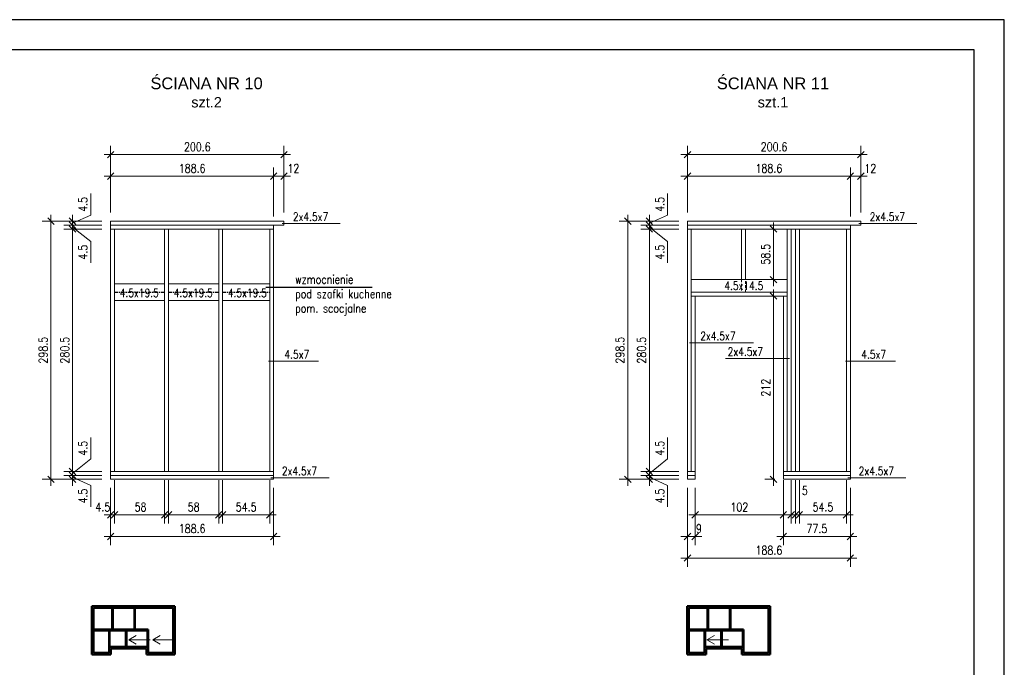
# Model space of a CAD drawing. Header units: inches. Extents: x 72095 to 82628, y -36879 to -32162.
# Tile 34 of 34: x 81489 to 82628, y -34527 to -33778. Entities that reach past the tile are written whole.
import ezdxf

# ---------------------------------------------------------------- set-up
doc = ezdxf.new("R2010")
doc.units = ezdxf.units.IN
doc.header["$MEASUREMENT"] = 0
doc.linetypes.add('DASHDOT', pattern=[25.4, 12.7, -6.35, 0, -6.35])
doc.linetypes.add('DASHED', pattern=[19.05, 12.7, -6.35])
doc.layers.add('_tabelka', color=4, linetype='Continuous')
for name, color, linetype, lineweight in [('Drewno', 2, 'Continuous', 20), ('Opisy', 4, 'Continuous', 20), ('WYMIARY', 6, 'Continuous', 15), ('Ściany nośne', 5, 'Continuous', 50)]:
    doc.layers.add(name, color=color, linetype=linetype, lineweight=lineweight)
doc.styles.add('1. Simplex', font='simplex.shx', dxfattribs={"width": 0.8})
doc.styles.add('Arial', font='arial.ttf')
doc.dimstyles.new('1_50', dxfattribs={"dimscale": 50, "dimtxt": 0.2, "dimasz": 0.15, "dimexe": 0.2, "dimexo": 0.2, "dimgap": 0.08, "dimtad": 1, "dimdec": 1, "dimzin": 9, "dimdsep": 46, "dimtxsty": '1. Simplex', "dimblk": 'OBLIQUE', "dimcen": 0.15, "dimdle": 0.15, "dimclrd": 256, "dimclre": 256, "dimclrt": 4, "dimadec": 1, "dimazin": 0, "dimtfac": 1, "dimtdec": 0, "dimtmove": 1, "dimatfit": 3, "dimfxl": 1, "dimlwd": -1, "dimlwe": -1, "dimarcsym": 0})

# ---------------------------------------------------------------- blocks, each defined once
blk = doc.blocks.new('_Oblique')
at = {"color": 0, "linetype": 'ByBlock', "lineweight": -2}
blk.add_line((-0.5, -0.5), (0.5, 0.5), dxfattribs=at)
blk = doc.blocks.new('*D1056')
at = {"layer": 'Defpoints', "color": 0}
for p in [(81594.3, -33934), (81594.3, -34011.1), (81794.8, -34011.1)]:
    blk.add_point(p, dxfattribs=at)
at = {"layer": 'WYMIARY'}
for p, q in [((81594.3, -34001.1), (81594.3, -33924)), ((81794.8, -34001.1), (81794.8, -33924)), ((81802.3, -33934), (81586.8, -33934))]:
    blk.add_line(p, q, dxfattribs=at)
at = {"layer": 'WYMIARY', "xscale": 7.5, "yscale": 7.5, "zscale": 7.5, "rotation": 180}
blk.add_blockref('_Oblique', (81594.3, -33934), dxfattribs=at)
at = {"layer": 'WYMIARY', "xscale": 7.5, "yscale": 7.5, "zscale": 7.5}
blk.add_blockref('_Oblique', (81794.8, -33934), dxfattribs=at)
at = {"layer": 'WYMIARY', "color": 4, "insert": (81694.6, -33925), "char_height": 10, "attachment_point": 5, "style": '1. Simplex'}
blk.add_mtext('200.6', dxfattribs=at)
blk = doc.blocks.new('*D1057')
at = {"layer": 'Defpoints', "color": 0}
for p in [(81594.3, -33959), (81594.3, -34011.1), (81782.8, -34015.6)]:
    blk.add_point(p, dxfattribs=at)
at = {"layer": 'WYMIARY'}
for p, q in [((81594.3, -34001.1), (81594.3, -33949)), ((81782.8, -34005.6), (81782.8, -33949)), ((81790.3, -33959), (81586.8, -33959))]:
    blk.add_line(p, q, dxfattribs=at)
at = {"layer": 'WYMIARY', "xscale": 7.5, "yscale": 7.5, "zscale": 7.5, "rotation": 180}
blk.add_blockref('_Oblique', (81594.3, -33959), dxfattribs=at)
at = {"layer": 'WYMIARY', "xscale": 7.5, "yscale": 7.5, "zscale": 7.5}
blk.add_blockref('_Oblique', (81782.8, -33959), dxfattribs=at)
at = {"layer": 'WYMIARY', "color": 4, "insert": (81688.6, -33950), "char_height": 10, "attachment_point": 5, "style": '1. Simplex'}
blk.add_mtext('188.6', dxfattribs=at)
blk = doc.blocks.new('*D1058')
at = {"layer": 'Defpoints', "color": 0}
for p in [(81794.8, -33959), (81782.8, -34015.6), (81794.8, -34011.1)]:
    blk.add_point(p, dxfattribs=at)
at = {"layer": 'WYMIARY'}
for p, q in [((81782.8, -34005.6), (81782.8, -33949)), ((81794.8, -34001.1), (81794.8, -33949)), ((81775.3, -33959), (81802.3, -33959))]:
    blk.add_line(p, q, dxfattribs=at)
at = {"layer": 'WYMIARY', "xscale": 7.5, "yscale": 7.5, "zscale": 7.5, "rotation": 180}
blk.add_blockref('_Oblique', (81782.8, -33959), dxfattribs=at)
at = {"layer": 'WYMIARY', "xscale": 7.5, "yscale": 7.5, "zscale": 7.5}
blk.add_blockref('_Oblique', (81794.8, -33959), dxfattribs=at)
at = {"layer": 'WYMIARY', "color": 4, "insert": (81805.8, -33950), "char_height": 10, "attachment_point": 5, "style": '1. Simplex'}
blk.add_mtext('12', dxfattribs=at)
blk = doc.blocks.new('*D1059')
at = {"layer": 'Defpoints', "color": 0}
for p in [(81550.3, -34305.1), (81594.3, -34305.1), (81594.3, -34309.6)]:
    blk.add_point(p, dxfattribs=at)
at = {"layer": 'WYMIARY'}
for p, q in [((81550.3, -34317.1), (81550.3, -34297.6)), ((81584.3, -34305.1), (81540.3, -34305.1)), ((81584.3, -34309.6), (81540.3, -34309.6)), ((81571.3, -34316.6), (81550.3, -34307.3)), ((81571.3, -34341.4), (81571.3, -34316.6))]:
    blk.add_line(p, q, dxfattribs=at)
at = {"layer": 'WYMIARY', "xscale": 7.5, "yscale": 7.5, "zscale": 7.5}
for p, rotation in [((81550.3, -34305.1), 270), ((81550.3, -34309.6), 90)]:
    blk.add_blockref('_Oblique', p, dxfattribs=dict(at, rotation=rotation))
at = {"layer": 'WYMIARY', "color": 4, "insert": (81562.3, -34329), "char_height": 10, "attachment_point": 5, "rotation": 90, "style": '1. Simplex'}
blk.add_mtext('4.5', dxfattribs=at)
blk = doc.blocks.new('*D1060')
at = {"layer": 'Defpoints', "color": 0}
for p in [(81550.3, -34300.6), (81594.3, -34300.6), (81594.3, -34305.1)]:
    blk.add_point(p, dxfattribs=at)
at = {"layer": 'WYMIARY'}
for p, q in [((81571.3, -34261.3), (81571.3, -34286.1)), ((81571.3, -34286.1), (81550.3, -34302.8)), ((81584.3, -34300.6), (81540.3, -34300.6)), ((81550.3, -34312.6), (81550.3, -34293.1)), ((81584.3, -34305.1), (81540.3, -34305.1))]:
    blk.add_line(p, q, dxfattribs=at)
at = {"layer": 'WYMIARY', "xscale": 7.5, "yscale": 7.5, "zscale": 7.5}
for p, rotation in [((81550.3, -34300.6), 270), ((81550.3, -34305.1), 90)]:
    blk.add_blockref('_Oblique', p, dxfattribs=dict(at, rotation=rotation))
at = {"layer": 'WYMIARY', "color": 4, "insert": (81562.3, -34273.7), "char_height": 10, "attachment_point": 5, "rotation": 90, "style": '1. Simplex'}
blk.add_mtext('4.5', dxfattribs=at)
blk = doc.blocks.new('*D1061')
at = {"layer": 'Defpoints', "color": 0}
for p in [(81550.3, -34020.1), (81594.3, -34020.1), (81594.3, -34300.6)]:
    blk.add_point(p, dxfattribs=at)
at = {"layer": 'WYMIARY'}
for p, q in [((81550.3, -34308.1), (81550.3, -34012.6)), ((81584.3, -34020.1), (81540.3, -34020.1)), ((81584.3, -34300.6), (81540.3, -34300.6))]:
    blk.add_line(p, q, dxfattribs=at)
at = {"layer": 'WYMIARY', "xscale": 7.5, "yscale": 7.5, "zscale": 7.5}
for p, rotation in [((81550.3, -34020.1), 90), ((81550.3, -34300.6), 270)]:
    blk.add_blockref('_Oblique', p, dxfattribs=dict(at, rotation=rotation))
at = {"layer": 'WYMIARY', "color": 4, "insert": (81541.3, -34160.3), "char_height": 10, "attachment_point": 5, "rotation": 90, "style": '1. Simplex'}
blk.add_mtext('280.5', dxfattribs=at)
blk = doc.blocks.new('*D1062')
at = {"layer": 'Defpoints', "color": 0}
for p in [(81550.3, -34015.6), (81594.3, -34011.1), (81594.3, -34015.6)]:
    blk.add_point(p, dxfattribs=at)
at = {"layer": 'WYMIARY'}
for p, q in [((81571.3, -33979.2), (81571.3, -34004)), ((81550.3, -34003.6), (81550.3, -34023.1)), ((81571.3, -34004), (81550.3, -34013.3)), ((81584.3, -34011.1), (81540.3, -34011.1)), ((81584.3, -34015.6), (81540.3, -34015.6))]:
    blk.add_line(p, q, dxfattribs=at)
at = {"layer": 'WYMIARY', "xscale": 7.5, "yscale": 7.5, "zscale": 7.5}
for p, rotation in [((81550.3, -34011.1), 270), ((81550.3, -34015.6), 90)]:
    blk.add_blockref('_Oblique', p, dxfattribs=dict(at, rotation=rotation))
at = {"layer": 'WYMIARY', "color": 4, "insert": (81562.3, -33991.6), "char_height": 10, "attachment_point": 5, "rotation": 90, "style": '1. Simplex'}
blk.add_mtext('4.5', dxfattribs=at)
blk = doc.blocks.new('*D1063')
at = {"layer": 'Defpoints', "color": 0}
for p in [(81594.3, -34015.6), (81550.3, -34020.1), (81594.3, -34020.1)]:
    blk.add_point(p, dxfattribs=at)
at = {"layer": 'WYMIARY'}
for p, q in [((81584.3, -34015.6), (81540.3, -34015.6)), ((81550.3, -34008.1), (81550.3, -34027.6)), ((81584.3, -34020.1), (81540.3, -34020.1)), ((81571.3, -34034.5), (81550.3, -34017.8)), ((81571.3, -34059.3), (81571.3, -34034.5))]:
    blk.add_line(p, q, dxfattribs=at)
at = {"layer": 'WYMIARY', "xscale": 7.5, "yscale": 7.5, "zscale": 7.5}
for p, rotation in [((81550.3, -34015.6), 270), ((81550.3, -34020.1), 90)]:
    blk.add_blockref('_Oblique', p, dxfattribs=dict(at, rotation=rotation))
at = {"layer": 'WYMIARY', "color": 4, "insert": (81562.3, -34046.9), "char_height": 10, "attachment_point": 5, "rotation": 90, "style": '1. Simplex'}
blk.add_mtext('4.5', dxfattribs=at)
blk = doc.blocks.new('*D1064')
at = {"layer": 'Defpoints', "color": 0}
for p in [(81525.3, -34011.1), (81594.3, -34011.1), (81594.3, -34309.6)]:
    blk.add_point(p, dxfattribs=at)
at = {"layer": 'WYMIARY'}
for p, q in [((81525.3, -34317.1), (81525.3, -34003.6)), ((81584.3, -34011.1), (81515.3, -34011.1)), ((81584.3, -34309.6), (81515.3, -34309.6))]:
    blk.add_line(p, q, dxfattribs=at)
at = {"layer": 'WYMIARY', "xscale": 7.5, "yscale": 7.5, "zscale": 7.5}
for p, rotation in [((81525.3, -34011.1), 90), ((81525.3, -34309.6), 270)]:
    blk.add_blockref('_Oblique', p, dxfattribs=dict(at, rotation=rotation))
at = {"layer": 'WYMIARY', "color": 4, "insert": (81516.3, -34160.3), "char_height": 10, "attachment_point": 5, "rotation": 90, "style": '1. Simplex'}
blk.add_mtext('298.5', dxfattribs=at)
blk = doc.blocks.new('*D1065')
at = {"layer": 'Defpoints', "color": 0}
for p in [(81594.3, -34309.6), (81782.8, -34309.6), (81594.3, -34375.7)]:
    blk.add_point(p, dxfattribs=at)
at = {"layer": 'WYMIARY'}
for p, q in [((81594.3, -34319.6), (81594.3, -34385.7)), ((81782.8, -34319.6), (81782.8, -34385.7)), ((81790.3, -34375.7), (81586.8, -34375.7))]:
    blk.add_line(p, q, dxfattribs=at)
at = {"layer": 'WYMIARY', "xscale": 7.5, "yscale": 7.5, "zscale": 7.5, "rotation": 180}
blk.add_blockref('_Oblique', (81594.3, -34375.7), dxfattribs=at)
at = {"layer": 'WYMIARY', "xscale": 7.5, "yscale": 7.5, "zscale": 7.5}
blk.add_blockref('_Oblique', (81782.8, -34375.7), dxfattribs=at)
at = {"layer": 'WYMIARY', "color": 4, "insert": (81688.6, -34366.7), "char_height": 10, "attachment_point": 5, "style": '1. Simplex'}
blk.add_mtext('188.6', dxfattribs=at)
blk = doc.blocks.new('*D1066')
at = {"layer": 'Defpoints', "color": 0}
for p in [(81598.8, -34300.6), (81656.8, -34300.6), (81656.8, -34350.7)]:
    blk.add_point(p, dxfattribs=at)
at = {"layer": 'WYMIARY'}
for p, q in [((81598.8, -34310.6), (81598.8, -34360.7)), ((81656.8, -34310.6), (81656.8, -34360.7)), ((81591.3, -34350.7), (81664.3, -34350.7))]:
    blk.add_line(p, q, dxfattribs=at)
at = {"layer": 'WYMIARY', "xscale": 7.5, "yscale": 7.5, "zscale": 7.5, "rotation": 180}
blk.add_blockref('_Oblique', (81598.8, -34350.7), dxfattribs=at)
at = {"layer": 'WYMIARY', "xscale": 7.5, "yscale": 7.5, "zscale": 7.5}
blk.add_blockref('_Oblique', (81656.8, -34350.7), dxfattribs=at)
at = {"layer": 'WYMIARY', "color": 4, "insert": (81628.9, -34341.7), "char_height": 10, "attachment_point": 5, "style": '1. Simplex'}
blk.add_mtext('58', dxfattribs=at)
blk = doc.blocks.new('*D1067')
at = {"layer": 'Defpoints', "color": 0}
for p in [(81598.8, -34300.6), (81594.3, -34309.6), (81594.3, -34350.7)]:
    blk.add_point(p, dxfattribs=at)
at = {"layer": 'WYMIARY'}
for p, q in [((81598.8, -34310.6), (81598.8, -34360.7)), ((81594.3, -34319.6), (81594.3, -34360.7)), ((81606.3, -34350.7), (81586.8, -34350.7))]:
    blk.add_line(p, q, dxfattribs=at)
at = {"layer": 'WYMIARY', "xscale": 7.5, "yscale": 7.5, "zscale": 7.5}
blk.add_blockref('_Oblique', (81594.3, -34350.7), dxfattribs=at)
at = {"layer": 'WYMIARY', "xscale": 7.5, "yscale": 7.5, "zscale": 7.5, "rotation": 180}
blk.add_blockref('_Oblique', (81598.8, -34350.7), dxfattribs=at)
at = {"layer": 'WYMIARY', "color": 4, "insert": (81585.3, -34341.7), "char_height": 10, "attachment_point": 5, "style": '1. Simplex'}
blk.add_mtext('4.5', dxfattribs=at)
blk = doc.blocks.new('*D1068')
at = {"layer": 'Defpoints', "color": 0}
for p in [(81661.3, -34300.6), (81719.3, -34300.6), (81719.3, -34350.7)]:
    blk.add_point(p, dxfattribs=at)
at = {"layer": 'WYMIARY'}
for p, q in [((81661.3, -34310.6), (81661.3, -34360.7)), ((81719.3, -34310.6), (81719.3, -34360.7)), ((81653.8, -34350.7), (81726.8, -34350.7))]:
    blk.add_line(p, q, dxfattribs=at)
at = {"layer": 'WYMIARY', "xscale": 7.5, "yscale": 7.5, "zscale": 7.5, "rotation": 180}
blk.add_blockref('_Oblique', (81661.3, -34350.7), dxfattribs=at)
at = {"layer": 'WYMIARY', "xscale": 7.5, "yscale": 7.5, "zscale": 7.5}
blk.add_blockref('_Oblique', (81719.3, -34350.7), dxfattribs=at)
at = {"layer": 'WYMIARY', "color": 4, "insert": (81690.3, -34341.7), "char_height": 10, "attachment_point": 5, "style": '1. Simplex'}
blk.add_mtext('58', dxfattribs=at)
blk = doc.blocks.new('*D1069')
at = {"layer": 'Defpoints', "color": 0}
for p in [(81723.8, -34300.6), (81778.3, -34300.6), (81778.3, -34350.7)]:
    blk.add_point(p, dxfattribs=at)
at = {"layer": 'WYMIARY'}
for p, q in [((81723.8, -34310.6), (81723.8, -34360.7)), ((81778.3, -34310.6), (81778.3, -34360.7)), ((81716.3, -34350.7), (81785.8, -34350.7))]:
    blk.add_line(p, q, dxfattribs=at)
at = {"layer": 'WYMIARY', "xscale": 7.5, "yscale": 7.5, "zscale": 7.5, "rotation": 180}
blk.add_blockref('_Oblique', (81723.8, -34350.7), dxfattribs=at)
at = {"layer": 'WYMIARY', "xscale": 7.5, "yscale": 7.5, "zscale": 7.5}
blk.add_blockref('_Oblique', (81778.3, -34350.7), dxfattribs=at)
at = {"layer": 'WYMIARY', "color": 4, "insert": (81751.1, -34341.7), "char_height": 10, "attachment_point": 5, "style": '1. Simplex'}
blk.add_mtext('54.5', dxfattribs=at)
blk = doc.blocks.new('*D1070')
at = {"layer": 'Defpoints', "color": 0}
for p in [(82261.5, -33934), (82261.5, -34011.1), (82462, -34011.1)]:
    blk.add_point(p, dxfattribs=at)
at = {"layer": 'WYMIARY'}
for p, q in [((82261.5, -34001.1), (82261.5, -33924)), ((82462, -34001.1), (82462, -33924)), ((82469.5, -33934), (82254, -33934))]:
    blk.add_line(p, q, dxfattribs=at)
at = {"layer": 'WYMIARY', "xscale": 7.5, "yscale": 7.5, "zscale": 7.5, "rotation": 180}
blk.add_blockref('_Oblique', (82261.5, -33934), dxfattribs=at)
at = {"layer": 'WYMIARY', "xscale": 7.5, "yscale": 7.5, "zscale": 7.5}
blk.add_blockref('_Oblique', (82462, -33934), dxfattribs=at)
at = {"layer": 'WYMIARY', "color": 4, "insert": (82361.7, -33925), "char_height": 10, "attachment_point": 5, "style": '1. Simplex'}
blk.add_mtext('200.6', dxfattribs=at)
blk = doc.blocks.new('*D1071')
at = {"layer": 'Defpoints', "color": 0}
for p in [(82261.5, -33959), (82261.5, -34011.1), (82450, -34015.6)]:
    blk.add_point(p, dxfattribs=at)
at = {"layer": 'WYMIARY'}
for p, q in [((82261.5, -34001.1), (82261.5, -33949)), ((82450, -34005.6), (82450, -33949)), ((82457.5, -33959), (82254, -33959))]:
    blk.add_line(p, q, dxfattribs=at)
at = {"layer": 'WYMIARY', "xscale": 7.5, "yscale": 7.5, "zscale": 7.5, "rotation": 180}
blk.add_blockref('_Oblique', (82261.5, -33959), dxfattribs=at)
at = {"layer": 'WYMIARY', "xscale": 7.5, "yscale": 7.5, "zscale": 7.5}
blk.add_blockref('_Oblique', (82450, -33959), dxfattribs=at)
at = {"layer": 'WYMIARY', "color": 4, "insert": (82355.7, -33950), "char_height": 10, "attachment_point": 5, "style": '1. Simplex'}
blk.add_mtext('188.6', dxfattribs=at)
blk = doc.blocks.new('*D1072')
at = {"layer": 'Defpoints', "color": 0}
for p in [(82462, -33959), (82450, -34015.6), (82462, -34011.1)]:
    blk.add_point(p, dxfattribs=at)
at = {"layer": 'WYMIARY'}
for p, q in [((82450, -34005.6), (82450, -33949)), ((82462, -34001.1), (82462, -33949)), ((82442.5, -33959), (82469.5, -33959))]:
    blk.add_line(p, q, dxfattribs=at)
at = {"layer": 'WYMIARY', "xscale": 7.5, "yscale": 7.5, "zscale": 7.5, "rotation": 180}
blk.add_blockref('_Oblique', (82450, -33959), dxfattribs=at)
at = {"layer": 'WYMIARY', "xscale": 7.5, "yscale": 7.5, "zscale": 7.5}
blk.add_blockref('_Oblique', (82462, -33959), dxfattribs=at)
at = {"layer": 'WYMIARY', "color": 4, "insert": (82473, -33950), "char_height": 10, "attachment_point": 5, "style": '1. Simplex'}
blk.add_mtext('12', dxfattribs=at)
blk = doc.blocks.new('*D1073')
at = {"layer": 'Defpoints', "color": 0}
for p in [(82217.5, -34305.1), (82261.5, -34305.1), (82261.5, -34309.6)]:
    blk.add_point(p, dxfattribs=at)
at = {"layer": 'WYMIARY'}
for p, q in [((82217.5, -34317.1), (82217.5, -34297.6)), ((82251.5, -34305.1), (82207.5, -34305.1)), ((82251.5, -34309.6), (82207.5, -34309.6)), ((82238.5, -34316.6), (82217.5, -34307.3)), ((82238.5, -34341.4), (82238.5, -34316.6))]:
    blk.add_line(p, q, dxfattribs=at)
at = {"layer": 'WYMIARY', "xscale": 7.5, "yscale": 7.5, "zscale": 7.5}
for p, rotation in [((82217.5, -34305.1), 270), ((82217.5, -34309.6), 90)]:
    blk.add_blockref('_Oblique', p, dxfattribs=dict(at, rotation=rotation))
at = {"layer": 'WYMIARY', "color": 4, "insert": (82229.5, -34329), "char_height": 10, "attachment_point": 5, "rotation": 90, "style": '1. Simplex'}
blk.add_mtext('4.5', dxfattribs=at)
blk = doc.blocks.new('*D1074')
at = {"layer": 'Defpoints', "color": 0}
for p in [(82217.5, -34300.6), (82261.5, -34300.6), (82261.5, -34305.1)]:
    blk.add_point(p, dxfattribs=at)
at = {"layer": 'WYMIARY'}
for p, q in [((82238.5, -34261.3), (82238.5, -34286.1)), ((82238.5, -34286.1), (82217.5, -34302.8)), ((82251.5, -34300.6), (82207.5, -34300.6)), ((82217.5, -34312.6), (82217.5, -34293.1)), ((82251.5, -34305.1), (82207.5, -34305.1))]:
    blk.add_line(p, q, dxfattribs=at)
at = {"layer": 'WYMIARY', "xscale": 7.5, "yscale": 7.5, "zscale": 7.5}
for p, rotation in [((82217.5, -34300.6), 270), ((82217.5, -34305.1), 90)]:
    blk.add_blockref('_Oblique', p, dxfattribs=dict(at, rotation=rotation))
at = {"layer": 'WYMIARY', "color": 4, "insert": (82229.5, -34273.7), "char_height": 10, "attachment_point": 5, "rotation": 90, "style": '1. Simplex'}
blk.add_mtext('4.5', dxfattribs=at)
blk = doc.blocks.new('*D1075')
at = {"layer": 'Defpoints', "color": 0}
for p in [(82217.5, -34020.1), (82261.5, -34020.1), (82261.5, -34300.6)]:
    blk.add_point(p, dxfattribs=at)
at = {"layer": 'WYMIARY'}
for p, q in [((82217.5, -34308.1), (82217.5, -34012.6)), ((82251.5, -34020.1), (82207.5, -34020.1)), ((82251.5, -34300.6), (82207.5, -34300.6))]:
    blk.add_line(p, q, dxfattribs=at)
at = {"layer": 'WYMIARY', "xscale": 7.5, "yscale": 7.5, "zscale": 7.5}
for p, rotation in [((82217.5, -34020.1), 90), ((82217.5, -34300.6), 270)]:
    blk.add_blockref('_Oblique', p, dxfattribs=dict(at, rotation=rotation))
at = {"layer": 'WYMIARY', "color": 4, "insert": (82208.5, -34160.3), "char_height": 10, "attachment_point": 5, "rotation": 90, "style": '1. Simplex'}
blk.add_mtext('280.5', dxfattribs=at)
blk = doc.blocks.new('*D1076')
at = {"layer": 'Defpoints', "color": 0}
for p in [(82217.5, -34015.6), (82261.5, -34011.1), (82261.5, -34015.6)]:
    blk.add_point(p, dxfattribs=at)
at = {"layer": 'WYMIARY'}
for p, q in [((82238.5, -33979.2), (82238.5, -34004)), ((82217.5, -34003.6), (82217.5, -34023.1)), ((82238.5, -34004), (82217.5, -34013.3)), ((82251.5, -34011.1), (82207.5, -34011.1)), ((82251.5, -34015.6), (82207.5, -34015.6))]:
    blk.add_line(p, q, dxfattribs=at)
at = {"layer": 'WYMIARY', "xscale": 7.5, "yscale": 7.5, "zscale": 7.5}
for p, rotation in [((82217.5, -34011.1), 270), ((82217.5, -34015.6), 90)]:
    blk.add_blockref('_Oblique', p, dxfattribs=dict(at, rotation=rotation))
at = {"layer": 'WYMIARY', "color": 4, "insert": (82229.5, -33991.6), "char_height": 10, "attachment_point": 5, "rotation": 90, "style": '1. Simplex'}
blk.add_mtext('4.5', dxfattribs=at)
blk = doc.blocks.new('*D1077')
at = {"layer": 'Defpoints', "color": 0}
for p in [(82261.5, -34015.6), (82217.5, -34020.1), (82261.5, -34020.1)]:
    blk.add_point(p, dxfattribs=at)
at = {"layer": 'WYMIARY'}
for p, q in [((82251.5, -34015.6), (82207.5, -34015.6)), ((82217.5, -34008.1), (82217.5, -34027.6)), ((82251.5, -34020.1), (82207.5, -34020.1)), ((82238.5, -34034.5), (82217.5, -34017.8)), ((82238.5, -34059.3), (82238.5, -34034.5))]:
    blk.add_line(p, q, dxfattribs=at)
at = {"layer": 'WYMIARY', "xscale": 7.5, "yscale": 7.5, "zscale": 7.5}
for p, rotation in [((82217.5, -34015.6), 270), ((82217.5, -34020.1), 90)]:
    blk.add_blockref('_Oblique', p, dxfattribs=dict(at, rotation=rotation))
at = {"layer": 'WYMIARY', "color": 4, "insert": (82229.5, -34046.9), "char_height": 10, "attachment_point": 5, "rotation": 90, "style": '1. Simplex'}
blk.add_mtext('4.5', dxfattribs=at)
blk = doc.blocks.new('*D1078')
at = {"layer": 'Defpoints', "color": 0}
for p in [(82192.5, -34011.1), (82261.5, -34011.1), (82261.5, -34309.6)]:
    blk.add_point(p, dxfattribs=at)
at = {"layer": 'WYMIARY'}
for p, q in [((82192.5, -34317.1), (82192.5, -34003.6)), ((82251.5, -34011.1), (82182.5, -34011.1)), ((82251.5, -34309.6), (82182.5, -34309.6))]:
    blk.add_line(p, q, dxfattribs=at)
at = {"layer": 'WYMIARY', "xscale": 7.5, "yscale": 7.5, "zscale": 7.5}
for p, rotation in [((82192.5, -34011.1), 90), ((82192.5, -34309.6), 270)]:
    blk.add_blockref('_Oblique', p, dxfattribs=dict(at, rotation=rotation))
at = {"layer": 'WYMIARY', "color": 4, "insert": (82183.5, -34160.3), "char_height": 10, "attachment_point": 5, "rotation": 90, "style": '1. Simplex'}
blk.add_mtext('298.5', dxfattribs=at)
blk = doc.blocks.new('*D1079')
at = {"layer": 'Defpoints', "color": 0}
for p in [(82372.5, -34300.6), (82270.5, -34309.6), (82372.5, -34350.7)]:
    blk.add_point(p, dxfattribs=at)
at = {"layer": 'WYMIARY'}
for p, q in [((82372.5, -34310.6), (82372.5, -34360.7)), ((82270.5, -34319.6), (82270.5, -34360.7)), ((82263, -34350.7), (82380, -34350.7))]:
    blk.add_line(p, q, dxfattribs=at)
at = {"layer": 'WYMIARY', "xscale": 7.5, "yscale": 7.5, "zscale": 7.5, "rotation": 180}
blk.add_blockref('_Oblique', (82270.5, -34350.7), dxfattribs=at)
at = {"layer": 'WYMIARY', "xscale": 7.5, "yscale": 7.5, "zscale": 7.5}
blk.add_blockref('_Oblique', (82372.5, -34350.7), dxfattribs=at)
at = {"layer": 'WYMIARY', "color": 4, "insert": (82321.5, -34341.7), "char_height": 10, "attachment_point": 5, "style": '1. Simplex'}
blk.add_mtext('102', dxfattribs=at)
blk = doc.blocks.new('*D1080')
at = {"layer": 'Defpoints', "color": 0}
for p in [(82381.5, -34300.6), (82386.5, -34300.6), (82386.5, -34350.7)]:
    blk.add_point(p, dxfattribs=at)
at = {"layer": 'WYMIARY'}
for p, q in [((82381.5, -34310.6), (82381.5, -34360.7)), ((82386.5, -34310.6), (82386.5, -34360.7)), ((82374, -34350.7), (82394, -34350.7))]:
    blk.add_line(p, q, dxfattribs=at)
at = {"layer": 'WYMIARY', "xscale": 7.5, "yscale": 7.5, "zscale": 7.5}
blk.add_blockref('_Oblique', (82381.5, -34350.7), dxfattribs=at)
at = {"layer": 'WYMIARY', "xscale": 7.5, "yscale": 7.5, "zscale": 7.5, "rotation": 180}
blk.add_blockref('_Oblique', (82386.5, -34350.7), dxfattribs=at)
at = {"layer": 'WYMIARY', "color": 4, "insert": (82397.3, -34322.7), "char_height": 10, "attachment_point": 5, "style": '1. Simplex'}
blk.add_mtext('5', dxfattribs=at)
blk = doc.blocks.new('*D1081')
at = {"layer": 'Defpoints', "color": 0}
for p in [(82391, -34300.6), (82445.5, -34300.6), (82445.5, -34350.7)]:
    blk.add_point(p, dxfattribs=at)
at = {"layer": 'WYMIARY'}
for p, q in [((82391, -34310.6), (82391, -34360.7)), ((82445.5, -34310.6), (82445.5, -34360.7)), ((82383.5, -34350.7), (82453, -34350.7))]:
    blk.add_line(p, q, dxfattribs=at)
at = {"layer": 'WYMIARY', "xscale": 7.5, "yscale": 7.5, "zscale": 7.5, "rotation": 180}
blk.add_blockref('_Oblique', (82391, -34350.7), dxfattribs=at)
at = {"layer": 'WYMIARY', "xscale": 7.5, "yscale": 7.5, "zscale": 7.5}
blk.add_blockref('_Oblique', (82445.5, -34350.7), dxfattribs=at)
at = {"layer": 'WYMIARY', "color": 4, "insert": (82418.2, -34341.7), "char_height": 10, "attachment_point": 5, "style": '1. Simplex'}
blk.add_mtext('54.5', dxfattribs=at)
blk = doc.blocks.new('*D1082')
at = {"layer": 'Defpoints', "color": 0}
for p in [(82261.5, -34309.6), (82270.5, -34309.6), (82261.5, -34375.7)]:
    blk.add_point(p, dxfattribs=at)
at = {"layer": 'WYMIARY'}
for p, q in [((82261.5, -34319.6), (82261.5, -34385.7)), ((82270.5, -34319.6), (82270.5, -34385.7)), ((82278, -34375.7), (82254, -34375.7))]:
    blk.add_line(p, q, dxfattribs=at)
at = {"layer": 'WYMIARY', "xscale": 7.5, "yscale": 7.5, "zscale": 7.5, "rotation": 180}
blk.add_blockref('_Oblique', (82261.5, -34375.7), dxfattribs=at)
at = {"layer": 'WYMIARY', "xscale": 7.5, "yscale": 7.5, "zscale": 7.5}
blk.add_blockref('_Oblique', (82270.5, -34375.7), dxfattribs=at)
at = {"layer": 'WYMIARY', "color": 4, "insert": (82274.7, -34366.7), "char_height": 10, "attachment_point": 5, "style": '1. Simplex'}
blk.add_mtext('9', dxfattribs=at)
blk = doc.blocks.new('*D1083')
at = {"layer": 'Defpoints', "color": 0}
for p in [(82261.5, -34309.6), (82450, -34309.6), (82450, -34400.7)]:
    blk.add_point(p, dxfattribs=at)
at = {"layer": 'WYMIARY'}
for p, q in [((82261.5, -34319.6), (82261.5, -34410.7)), ((82450, -34319.6), (82450, -34410.7)), ((82254, -34400.7), (82457.5, -34400.7))]:
    blk.add_line(p, q, dxfattribs=at)
at = {"layer": 'WYMIARY', "xscale": 7.5, "yscale": 7.5, "zscale": 7.5, "rotation": 180}
blk.add_blockref('_Oblique', (82261.5, -34400.7), dxfattribs=at)
at = {"layer": 'WYMIARY', "xscale": 7.5, "yscale": 7.5, "zscale": 7.5}
blk.add_blockref('_Oblique', (82450, -34400.7), dxfattribs=at)
at = {"layer": 'WYMIARY', "color": 4, "insert": (82355.7, -34391.7), "char_height": 10, "attachment_point": 5, "style": '1. Simplex'}
blk.add_mtext('188.6', dxfattribs=at)
blk = doc.blocks.new('*D1084')
at = {"layer": 'Defpoints', "color": 0}
for p in [(82372.5, -34309.6), (82450, -34309.6), (82372.5, -34375.7)]:
    blk.add_point(p, dxfattribs=at)
at = {"layer": 'WYMIARY'}
for p, q in [((82372.5, -34319.6), (82372.5, -34385.7)), ((82450, -34319.6), (82450, -34385.7)), ((82457.5, -34375.7), (82365, -34375.7))]:
    blk.add_line(p, q, dxfattribs=at)
at = {"layer": 'WYMIARY', "xscale": 7.5, "yscale": 7.5, "zscale": 7.5, "rotation": 180}
blk.add_blockref('_Oblique', (82372.5, -34375.7), dxfattribs=at)
at = {"layer": 'WYMIARY', "xscale": 7.5, "yscale": 7.5, "zscale": 7.5}
blk.add_blockref('_Oblique', (82450, -34375.7), dxfattribs=at)
at = {"layer": 'WYMIARY', "color": 4, "insert": (82411.2, -34366.7), "char_height": 10, "attachment_point": 5, "style": '1. Simplex'}
blk.add_mtext('77.5', dxfattribs=at)
blk = doc.blocks.new('*D1085')
at = {"layer": 'Defpoints', "color": 0}
for p in [(82368, -34097.6), (82361, -34309.6), (82372.5, -34309.6)]:
    blk.add_point(p, dxfattribs=at)
at = {"layer": 'WYMIARY'}
for p, q in [((82361, -34090.1), (82361, -34317.1)), ((82358, -34097.6), (82351, -34097.6)), ((82362.5, -34309.6), (82351, -34309.6))]:
    blk.add_line(p, q, dxfattribs=at)
at = {"layer": 'WYMIARY', "xscale": 7.5, "yscale": 7.5, "zscale": 7.5}
for p, rotation in [((82361, -34097.6), 90), ((82361, -34309.6), 270)]:
    blk.add_blockref('_Oblique', p, dxfattribs=dict(at, rotation=rotation))
at = {"layer": 'WYMIARY', "color": 4, "insert": (82352, -34203.6), "char_height": 10, "attachment_point": 5, "rotation": 90, "style": '1. Simplex'}
blk.add_mtext('212', dxfattribs=at)
blk = doc.blocks.new('*D1086')
at = {"layer": 'Defpoints', "color": 0}
for p in [(82352, -34020.1), (82361, -34020.1), (82352, -34078.6)]:
    blk.add_point(p, dxfattribs=at)
at = {"layer": 'WYMIARY'}
for p, q in [((82361, -34086.1), (82361, -34012.6)), ((82362, -34020.1), (82371, -34020.1)), ((82362, -34078.6), (82371, -34078.6))]:
    blk.add_line(p, q, dxfattribs=at)
at = {"layer": 'WYMIARY', "xscale": 7.5, "yscale": 7.5, "zscale": 7.5}
for p, rotation in [((82361, -34020.1), 90), ((82361, -34078.6), 270)]:
    blk.add_blockref('_Oblique', p, dxfattribs=dict(at, rotation=rotation))
at = {"layer": 'WYMIARY', "color": 4, "insert": (82352, -34049.3), "char_height": 10, "attachment_point": 5, "rotation": 90, "style": '1. Simplex'}
blk.add_mtext('58.5', dxfattribs=at)

msp = doc.modelspace()

# ---------------------------------------------------------------- linework, layer by layer
at = {"linetype": 'DASHDOT', "ltscale": 0.3}
for p, q in [((81598.787, -34093.087), (81656.787, -34093.087)), ((81661.287, -34093.087), (81719.287, -34093.087)), ((81723.787, -34093.087), (81778.337, -34093.087))]:
    msp.add_line(p, q, dxfattribs=at)
msp.add_line((81896.811, -34087.798), (81774.03, -34087.798))
at = {"layer": '_tabelka', "linetype": 'Continuous', "ltscale": 10}
for points in [[(80528, -35262.954), (82628, -35262.954), (82628, -33777.954), (80528, -33777.954)], [(80628, -35227.954), (82593, -35227.954), (82593, -33812.954), (80628, -33812.954)]]:
    msp.add_lwpolyline(points, close=True, dxfattribs=at)
at = {"layer": 'Drewno'}
for p, q in [((81598.787, -34083.337), (81656.787, -34083.337)), ((81661.287, -34083.337), (81719.287, -34083.337)), ((81723.787, -34083.337), (81778.337, -34083.337)), ((81598.787, -34102.837), (81656.787, -34102.837)), ((81661.287, -34102.837), (81719.287, -34102.837)), ((81723.787, -34102.837), (81778.337, -34102.837))]:
    msp.add_line(p, q, dxfattribs=at)
for points in [[(81594.287, -34011.087), (81594.287, -34015.587), (81794.837, -34015.587), (81794.837, -34011.087)], [(81594.287, -34015.587), (81594.287, -34020.087), (81782.837, -34020.087), (81782.837, -34015.587)], [(82261.467, -34011.087), (82261.467, -34015.587), (82462.017, -34015.587), (82462.017, -34011.087)], [(82261.467, -34015.587), (82261.467, -34020.087), (82450.017, -34020.087), (82450.017, -34015.587)], [(81594.287, -34300.587), (81598.787, -34300.587), (81598.787, -34020.087), (81594.287, -34020.087)], [(81661.287, -34020.087), (81656.787, -34020.087), (81656.787, -34300.587), (81661.287, -34300.587)], [(81723.787, -34020.087), (81719.287, -34020.087), (81719.287, -34300.587), (81723.787, -34300.587)], [(81782.837, -34020.087), (81778.337, -34020.087), (81778.337, -34300.587), (81782.837, -34300.587)], [(82261.467, -34300.587), (82265.967, -34300.587), (82265.967, -34020.087), (82261.467, -34020.087)], [(82328.467, -34020.087), (82323.967, -34020.087), (82323.967, -34078.587), (82328.467, -34078.587)], [(82381.467, -34020.087), (82376.967, -34020.087), (82376.967, -34300.587), (82381.467, -34300.587)], [(82390.967, -34020.087), (82386.467, -34020.087), (82386.467, -34300.587), (82390.967, -34300.587)], [(82450.017, -34020.087), (82445.517, -34020.087), (82445.517, -34300.587), (82450.017, -34300.587)], [(82376.967, -34093.087), (82376.967, -34078.587), (82265.967, -34078.587), (82265.967, -34093.087)], [(82376.967, -34097.587), (82376.967, -34093.087), (82265.967, -34093.087), (82265.967, -34097.587)], [(82270.467, -34097.587), (82265.967, -34097.587), (82265.967, -34300.587), (82270.467, -34300.587)], [(82376.967, -34097.587), (82372.467, -34097.587), (82372.467, -34300.587), (82376.967, -34300.587)], [(81782.837, -34305.087), (81782.837, -34300.587), (81594.287, -34300.587), (81594.287, -34305.087)], [(82270.467, -34305.087), (82270.467, -34300.587), (82261.467, -34300.587), (82261.467, -34305.087)], [(82450.017, -34305.087), (82450.017, -34300.587), (82372.467, -34300.587), (82372.467, -34305.087)], [(81782.837, -34309.587), (81782.837, -34305.087), (81594.287, -34305.087), (81594.287, -34309.587)], [(82270.467, -34309.587), (82270.467, -34305.087), (82261.467, -34305.087), (82261.467, -34309.587)], [(82450.017, -34309.587), (82450.017, -34305.087), (82372.467, -34305.087), (82372.467, -34309.587)]]:
    msp.add_lwpolyline(points, close=True, dxfattribs=at)
at = {"layer": 'Drewno', "color": 9, "linetype": 'DASHED', "ltscale": 0.25}
msp.add_lwpolyline([(82328.467, -34078.587), (82323.967, -34078.587), (82323.967, -34093.087), (82328.467, -34093.087)], close=True, dxfattribs=at)
at = {"layer": 'WYMIARY'}
for p, q in [((81859.655, -34013.667), (81792.559, -34013.667)), ((82526.835, -34013.667), (82459.738, -34013.667)), ((82337.817, -34151.669), (82263.721, -34151.669)), ((81834.902, -34173.01), (81777.029, -34173.01)), ((82379.534, -34169.733), (82305.438, -34169.733)), ((82502.082, -34173.01), (82444.209, -34173.01)), ((81846.905, -34307.806), (81779.809, -34307.806)), ((82514.085, -34307.806), (82446.988, -34307.806))]:
    msp.add_line(p, q, dxfattribs=at)
at = {"layer": 'WYMIARY', "color": 1}
for points in [[(81623.876, -34500.235), (81615.215, -34495.235), (81623.876, -34490.235), (81615.215, -34495.235), (81640.215, -34495.235)], [(81651.762, -34500.235), (81643.102, -34495.235), (81651.762, -34490.235), (81643.102, -34495.235), (81668.102, -34495.235)], [(82292.736, -34500.235), (82284.075, -34495.235), (82292.736, -34490.235), (82284.075, -34495.235), (82309.075, -34495.235)]]:
    msp.add_lwpolyline(points, dxfattribs=at)
at = {"layer": 'Ściany nośne', "color": 4, "ltscale": 35}
for p, q in [((81668.478, -34456.433), (81572.468, -34456.433)), ((81572.468, -34512.243), (81572.468, -34456.433)), ((81666.528, -34458.383), (81574.418, -34458.383)), ((81574.418, -34510.293), (81574.418, -34458.383)), ((81596.008, -34483.238), (81596.008, -34458.383)), ((81596.708, -34483.238), (81596.708, -34458.383)), ((81621.808, -34483.238), (81621.808, -34458.383)), ((81622.508, -34483.238), (81622.508, -34458.383)), ((81666.528, -34510.293), (81666.528, -34458.383)), ((81668.478, -34512.243), (81668.478, -34456.433)), ((82357.186, -34456.433), (82261.176, -34456.433)), ((82261.176, -34512.243), (82261.176, -34456.433)), ((82355.236, -34458.383), (82263.126, -34458.383)), ((82263.126, -34510.293), (82263.126, -34458.383)), ((82284.716, -34483.238), (82284.716, -34458.383)), ((82285.416, -34483.238), (82285.416, -34458.383)), ((82310.516, -34483.238), (82310.516, -34458.383)), ((82311.216, -34483.238), (82311.216, -34458.383)), ((82355.236, -34510.293), (82355.236, -34458.383)), ((82357.186, -34512.243), (82357.186, -34456.433)), ((81637.678, -34483.238), (81574.418, -34483.238)), ((81637.678, -34484.438), (81574.418, -34484.438)), ((81592.468, -34484.438), (81592.468, -34503.293)), ((81593.168, -34503.293), (81593.168, -34484.438)), ((81611.938, -34503.293), (81611.938, -34484.438)), ((81612.638, -34503.293), (81612.638, -34484.438)), ((81636.978, -34503.293), (81636.978, -34484.438)), ((81637.678, -34503.293), (81637.678, -34483.238)), ((82326.386, -34483.238), (82263.126, -34483.238)), ((82326.386, -34484.438), (82263.126, -34484.438)), ((82281.176, -34484.438), (82281.176, -34503.293)), ((82281.876, -34503.293), (82281.876, -34484.438)), ((82300.646, -34503.293), (82300.646, -34484.438)), ((82301.346, -34503.293), (82301.346, -34484.438)), ((82325.686, -34503.293), (82325.686, -34484.438)), ((82326.386, -34503.293), (82326.386, -34483.238)), ((81592.468, -34510.293), (81592.468, -34503.293)), ((81637.678, -34503.293), (81592.468, -34503.293)), ((81594.418, -34512.243), (81594.418, -34505.243)), ((81635.728, -34505.243), (81594.418, -34505.243)), ((81635.728, -34512.243), (81635.728, -34505.243)), ((81637.678, -34503.293), (81637.678, -34510.293)), ((82281.176, -34510.293), (82281.176, -34503.293)), ((82326.386, -34503.293), (82281.176, -34503.293)), ((82283.126, -34512.243), (82283.126, -34505.243)), ((82324.436, -34505.243), (82283.126, -34505.243)), ((82324.436, -34512.243), (82324.436, -34505.243)), ((82326.386, -34503.293), (82326.386, -34510.293)), ((81572.468, -34512.243), (81594.418, -34512.243)), ((81574.418, -34510.293), (81592.468, -34510.293)), ((81668.478, -34512.243), (81635.728, -34512.243)), ((81666.528, -34510.293), (81637.678, -34510.293)), ((82261.176, -34512.243), (82283.126, -34512.243)), ((82263.126, -34510.293), (82281.176, -34510.293)), ((82357.186, -34512.243), (82324.436, -34512.243)), ((82355.236, -34510.293), (82326.386, -34510.293))]:
    msp.add_line(p, q, dxfattribs=at)

# ---------------------------------------------------------------- texts
at = {"layer": 'Opisy', "color": 7, "lineweight": 0, "char_height": 13.6, "width": 172.96324, "attachment_point": 5, "style": 'Arial'}
for s, insert in [('ŚCIANA NR 10\\P\\C4;\\H0.8823529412x;szt.2', (81705.284, -33862.224)), ('ŚCIANA NR 11\\P\\C4;\\H0.8823529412x;szt.1', (82360.414, -33862.224))]:
    msp.add_mtext(s, dxfattribs=dict(at, insert=insert))
at = {"layer": 'Opisy', "char_height": 9.6, "width": 208.09715, "attachment_point": 4, "style": '1. Simplex'}
for s, insert in [('\\A1;2x4.5x7 ', (81805.155, -34005.867)), ('\\A1;2x4.5x7 ', (82472.335, -34005.867)), ('\\A1;4.5x14.5 ', (82304.199, -34085.685)), ('\\A1;4.5x19.5 ', (81604.898, -34093.942)), ('\\A1;4.5x19.5 ', (81667.398, -34093.942)), ('\\A1;4.5x19.5 ', (81729.898, -34093.942)), ('\\A1;2x4.5x7 ', (82276.317, -34143.869)), ('\\A1;4.5x7 ', (81795.402, -34165.21)), ('\\A1;2x4.5x7 ', (82308.085, -34161.933)), ('\\A1;4.5x7 ', (82462.582, -34165.21)), ('\\A1;2x4.5x7 ', (81792.405, -34300.006)), ('\\A1;2x4.5x7 ', (82459.585, -34300.006))]:
    msp.add_mtext(s, dxfattribs=dict(at, insert=insert))
at = {"layer": 'Opisy', "color": 7, "insert": (81807.753, -34120.072), "char_height": 10, "width": 476.5484, "attachment_point": 7, "style": '1. Simplex'}
msp.add_mtext('\\pxt4.6666;{\\C0;wzmocnienie \\P\\pxt4.6666;pod szafki kuchenne\\P\\pxt4.6666;pom. scocjalne}', dxfattribs=at)

# ---------------------------------------------------------------- dimensions: what is measured, and where the dimension line sits
at = {"layer": 'WYMIARY'}
for base, p1, p2, angle, picture, middle in [((81594.287443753, -33933.968357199), (81794.837443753, -34011.08691638), (81594.287443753, -34011.08691638), 180, '*D1056', (81694.562443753, -33924.968357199)), ((82261.466802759, -33933.968357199), (82462.016802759, -34011.08691638), (82261.466802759, -34011.08691638), 180, '*D1070', (82361.741802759, -33924.968357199)), ((81594.287443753, -33958.968357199), (81782.837443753, -34015.58691638), (81594.287443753, -34011.08691638), 180, '*D1057', (81688.562443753, -33949.968357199)), ((82261.466802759, -33958.968357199), (82450.016802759, -34015.58691638), (82261.466802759, -34011.08691638), 180, '*D1071', (82355.741802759, -33949.968357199)), ((81525.287, -34011.087), (81594.287, -34309.587), (81594.287, -34011.087), 90, '*D1064', (81516.287, -34160.337)), ((82192.467, -34011.087), (82261.467, -34309.587), (82261.467, -34011.087), 90, '*D1078', (82183.467, -34160.337)), ((81550.287, -34020.087), (81594.287, -34300.587), (81594.287, -34020.087), 90, '*D1061', (81541.287, -34160.337)), ((82217.467, -34020.087), (82261.467, -34300.587), (82261.467, -34020.087), 90, '*D1075', (82208.467, -34160.337)), ((82360.953, -34020.087), (82351.999, -34078.587), (82351.999, -34020.087), 90, '*D1086', (82351.953, -34049.337)), ((82360.953, -34309.587), (82367.953, -34097.587), (82372.467, -34309.587), 90, '*D1085', (82351.953, -34203.587))]:
    dim = msp.add_linear_dim(base=base, p1=p1, p2=p2, angle=angle, dimstyle='1_50', dxfattribs=at)
    dim.commit()
    dim.dimension.update_dxf_attribs({"geometry": picture, "text_midpoint": middle})
for base, p1, p2, picture, middle in [((81794.837, -33958.968), (81782.837, -34015.587), (81794.837, -34011.087), '*D1058', (81805.837, -33958.968)), ((82462.017, -33958.968), (82450.017, -34015.587), (82462.017, -34011.087), '*D1072', (82473.017, -33958.968)), ((81594.287, -34350.705), (81598.787, -34300.587), (81594.287, -34309.587), '*D1067', (81585.287, -34350.705)), ((81656.787, -34350.705), (81598.787, -34300.587), (81656.787, -34300.587), '*D1066', (81628.912, -34350.705)), ((82386.467, -34350.705), (82381.467, -34300.587), (82386.467, -34300.587), '*D1080', (82397.267, -34331.705)), ((82261.467, -34375.705), (82270.467, -34309.587), (82261.467, -34309.587), '*D1082', (82274.692, -34375.705))]:
    dim = msp.add_linear_dim(base=base, p1=p1, p2=p2, dimstyle='1_50', dxfattribs=at)
    dim.commit()
    dim.dimension.update_dxf_attribs({"geometry": picture, "text_midpoint": middle, "dimtype": 160})
for base, p1, p2, angle, picture, middle in [((81550.287, -34015.587), (81594.287, -34011.087), (81594.287, -34015.587), 270, '*D1062', (81571.287, -34000.037)), ((82217.467, -34015.587), (82261.467, -34011.087), (82261.467, -34015.587), 270, '*D1076', (82238.467, -34000.037)), ((81550.287, -34020.087), (81594.287, -34015.587), (81594.287, -34020.087), 270, '*D1063', (81571.287, -34038.537)), ((82217.467, -34020.087), (82261.467, -34015.587), (82261.467, -34020.087), 270, '*D1077', (82238.467, -34038.537)), ((81550.287, -34300.587), (81594.287, -34305.087), (81594.287, -34300.587), 90, '*D1060', (81571.287, -34282.137)), ((82217.467, -34300.587), (82261.467, -34305.087), (82261.467, -34300.587), 90, '*D1074', (82238.467, -34282.137)), ((81550.287, -34305.087), (81594.287, -34309.587), (81594.287, -34305.087), 90, '*D1059', (81571.287, -34320.637)), ((82217.467, -34305.087), (82261.467, -34309.587), (82261.467, -34305.087), 90, '*D1073', (82238.467, -34320.637))]:
    dim = msp.add_linear_dim(base=base, p1=p1, p2=p2, angle=angle, dimstyle='1_50', dxfattribs=at)
    dim.commit()
    dim.dimension.update_dxf_attribs({"geometry": picture, "text_midpoint": middle, "dimtype": 160})
for base, p1, p2, picture, middle in [((81719.287, -34350.705), (81661.287, -34300.587), (81719.287, -34300.587), '*D1068', (81690.287, -34341.705)), ((81778.337443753, -34350.705475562), (81723.787443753, -34300.58691638), (81778.337443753, -34300.58691638), '*D1069', (81751.062443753, -34341.705475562)), ((82372.467, -34350.705), (82270.467, -34309.587), (82372.467, -34300.587), '*D1079', (82321.467, -34341.705)), ((82445.516802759, -34350.705475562), (82390.96680276, -34300.58691638), (82445.516802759, -34300.58691638), '*D1081', (82418.24180276, -34341.705475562)), ((81594.287443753, -34375.705475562), (81782.837443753, -34309.58691638), (81594.287443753, -34309.58691638), '*D1065', (81688.562443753, -34366.705475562)), ((82450.016802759, -34400.705475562), (82261.466802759, -34309.58691638), (82450.016802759, -34309.58691638), '*D1083', (82355.741802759, -34391.705475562)), ((82372.46680276, -34375.705475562), (82450.016802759, -34309.58691638), (82372.46680276, -34309.58691638), '*D1084', (82411.24180276, -34366.705475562))]:
    dim = msp.add_linear_dim(base=base, p1=p1, p2=p2, dimstyle='1_50', dxfattribs=at)
    dim.commit()
    dim.dimension.update_dxf_attribs({"geometry": picture, "text_midpoint": middle})

doc.saveas('drawing.dxf')
